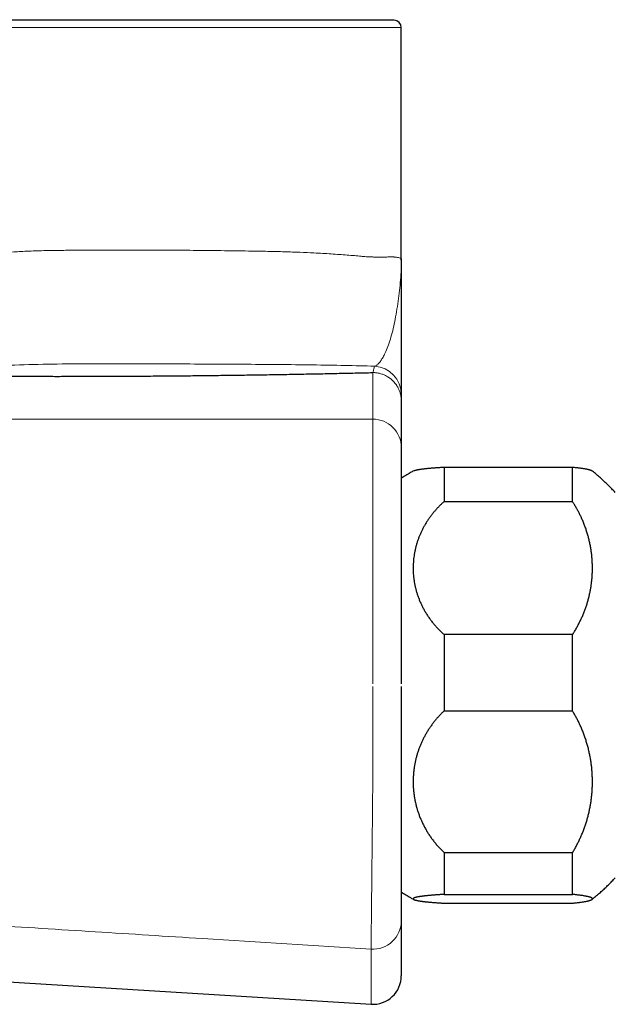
# Model space of a CAD drawing. Header units: millimetres. Extents: x 8 to 693, y 12 to 484.
# Tile 3 of 46: x 138 to 180, y 368 to 437. Entities that reach past the tile are written whole.
import ezdxf

# ---------------------------------------------------------------- set-up
doc = ezdxf.new("R2010")
doc.units = ezdxf.units.MM

msp = doc.modelspace()

# ---------------------------------------------------------------- linework, layer by layer
at = {"color": 7, "linetype": 'Continuous', "lineweight": 30}
for p, q in [((164.442, 436.97), (117.442, 436.97)), ((164.942, 420.251), (164.942, 436.47)), ((164.943, 420.152), (164.941, 420.258)), ((164.942, 410.281), (164.942, 407.022)), ((164.942, 407.022), (164.942, 397.17)), ((167.942, 405.653), (167.942, 403.235)), ((167.942, 405.653), (176.942, 405.653)), ((176.942, 403.235), (176.942, 405.653)), ((167.942, 403.235), (176.942, 403.235)), ((164.942, 397.17), (164.942, 390.467)), ((167.942, 393.913), (167.942, 388.564)), ((176.942, 393.913), (167.942, 393.913)), ((176.942, 388.564), (176.942, 393.913)), ((164.942, 390.27), (164.942, 383.75)), ((167.942, 388.564), (176.942, 388.564)), ((167.942, 378.629), (167.942, 375.699)), ((167.942, 378.629), (176.942, 378.629)), ((176.942, 375.699), (176.942, 378.629)), ((167.942, 375.699), (176.942, 375.699)), ((167.942, 375.086), (176.942, 375.086)), ((164.942, 373.848), (164.942, 369.996)), ((131.44, 369.952), (162.818, 367.999))]:
    msp.add_line(p, q, dxfattribs=at)
at = {"color": 252, "linetype": 'Continuous', "lineweight": 0}
for p, q in [((117.711, 437.015), (164.172, 437.015)), ((116.942, 436.47), (164.942, 436.47)), ((162.942, 409.014), (162.942, 412.279)), ((136.082, 409.014), (162.942, 409.014)), ((162.942, 397.37), (162.942, 409.014)), ((162.942, 390.47), (162.942, 397.37)), ((162.942, 383.556), (162.942, 390.27)), ((162.818, 367.999), (162.818, 371.861))]:
    msp.add_line(p, q, dxfattribs=at)
at = {"color": 7, "linetype": 'Continuous', "lineweight": 30, "flags": 128}
msp.add_lwpolyline([(164.173, 436.97), (164.173, 436.976), (164.172, 437.015)], dxfattribs=at)
at = {"color": 7, "linetype": 'Continuous', "lineweight": 30}
for centre, radius, start, end in [((164.442, 436.47), 0.5, 0, 90), ((162.942, 369.996), 2, 266.44, 360)]:
    msp.add_arc(centre, radius, start, end, dxfattribs=at)
at = {"color": 252, "linetype": 'Continuous', "lineweight": 0}
for centre, radius, start, end in [((162.942, 410.733), 1.999, 0.01352, 86.42512), ((162.946, 407.018), 1.996, 0.12272, 90.12442), ((162.946, 373.853), 1.996, 266.32421, 359.86201)]:
    msp.add_arc(centre, radius, start, end, dxfattribs=at)
for points, knots in [([(132.007, 419.757), (132.464, 419.878), (133.367, 420.117), (134.759, 420.392), (136.096, 420.593), (137.315, 420.709), (138.453, 420.777), (139.609, 420.821), (140.572, 420.84), (141.288, 420.847), (141.721, 420.851), (142.149, 420.855), (142.584, 420.858), (143.455, 420.864), (144.79, 420.868), (146.6, 420.868), (148.474, 420.861), (150.394, 420.847), (152.335, 420.827), (154.076, 420.802), (155.557, 420.778), (156.761, 420.749), (157.835, 420.713), (158.933, 420.664), (160.052, 420.596), (161.164, 420.517), (161.919, 420.454), (162.372, 420.406), (162.598, 420.392), (162.823, 420.383), (163.078, 420.377), (163.354, 420.375), (163.642, 420.375), (163.932, 420.379), (164.14, 420.383), (164.256, 420.388), (164.295, 420.389), (164.317, 420.388), (164.342, 420.387), (164.372, 420.385), (164.404, 420.382), (164.465, 420.377), (164.557, 420.366), (164.684, 420.348), (164.812, 420.323), (164.914, 420.291), (164.929, 420.268), (164.936, 420.257)], [0, 0, 0, 0, 0.032328, 0.063865, 0.094674, 0.121365, 0.143588, 0.168405, 0.195825, 0.205388, 0.21441, 0.223584, 0.23291, 0.242389, 0.279667, 0.319129, 0.360775, 0.404606, 0.450623, 0.498824, 0.534634, 0.567413, 0.59882, 0.628856, 0.66966, 0.711455, 0.753255, 0.765535, 0.774774, 0.786195, 0.799799, 0.815585, 0.833554, 0.853707, 0.876043, 0.883143, 0.884784, 0.886823, 0.88926, 0.892096, 0.89533, 0.898963, 0.911007, 0.926063, 0.947915, 0.974036, 1, 1, 1, 1]), ([(163.067, 412.728), (163.116, 412.746), (163.214, 412.781), (163.364, 412.918), (163.514, 413.109), (163.663, 413.356), (163.826, 413.681), (163.999, 414.098), (164.177, 414.619), (164.337, 415.198), (164.481, 415.842), (164.61, 416.541), (164.723, 417.281), (164.819, 418.042), (164.89, 418.792), (164.932, 419.479), (164.938, 419.939), (164.94, 420.152)], [0, 0, 0, 0, 0.05377, 0.107748, 0.162087, 0.216903, 0.272284, 0.345592, 0.41939, 0.493204, 0.565114, 0.637599, 0.710972, 0.785434, 0.860473, 0.935311, 1, 1, 1, 1]), ([(163.066, 412.728), (162.38, 412.747), (161.009, 412.784), (158.731, 412.819), (156.318, 412.844), (153.778, 412.863), (151.139, 412.876), (148.429, 412.887), (145.673, 412.893), (142.903, 412.894), (140.177, 412.876), (137.579, 412.805), (135.11, 412.655), (133.592, 412.443), (132.844, 412.339)], [0, 0, 0, 0, 0.085775, 0.171569, 0.257526, 0.343958, 0.43052, 0.516688, 0.602581, 0.688389, 0.772715, 0.853068, 0.927571, 1, 1, 1, 1]), ([(162.962, 412.28), (162.971, 412.324), (162.99, 412.414), (163.027, 412.569), (163.051, 412.665), (163.067, 412.728)], [0, 0, 0, 0, 0.250033, 0.500084, 1, 1, 1, 1]), ([(162.962, 412.28), (163.001, 412.278), (163.079, 412.276), (163.199, 412.264), (163.322, 412.245), (163.448, 412.216), (163.568, 412.181), (163.682, 412.139), (163.789, 412.093), (163.896, 412.039), (164.002, 411.977), (164.107, 411.907), (164.209, 411.829), (164.308, 411.743), (164.403, 411.648), (164.494, 411.544), (164.579, 411.433), (164.657, 411.313), (164.722, 411.196), (164.775, 411.084), (164.817, 410.979), (164.854, 410.871), (164.885, 410.758), (164.91, 410.643), (164.928, 410.525), (164.94, 410.404), (164.941, 410.322), (164.942, 410.281)], [0, 0, 0, 0, 0.037183, 0.075715, 0.115596, 0.156825, 0.199404, 0.235918, 0.273369, 0.311757, 0.351081, 0.391342, 0.43254, 0.474674, 0.517746, 0.561753, 0.606697, 0.652578, 0.699396, 0.735127, 0.771385, 0.80817, 0.845482, 0.883321, 0.921687, 0.96058, 1, 1, 1, 1]), ([(162.818, 371.861), (162.818, 371.895), (162.819, 371.963), (162.822, 372.144), (162.825, 372.38), (162.829, 372.676), (162.833, 373.029), (162.838, 373.437), (162.843, 373.898), (162.849, 374.413), (162.855, 374.978), (162.861, 375.593), (162.868, 376.252), (162.876, 376.951), (162.883, 377.685), (162.891, 378.453), (162.899, 379.249), (162.907, 380.071), (162.916, 380.917), (162.924, 381.781), (162.933, 382.662), (162.939, 383.257), (162.942, 383.556)], [0, 0, 0, 0, 0.050149, 0.100148, 0.150047, 0.199887, 0.249706, 0.299538, 0.349421, 0.399392, 0.449494, 0.499778, 0.550069, 0.600192, 0.650196, 0.700121, 0.750005, 0.79988, 0.84978, 0.899739, 0.949797, 1, 1, 1, 1]), ([(135.969, 373.552), (138.475, 373.395), (143.487, 373.079), (152.436, 372.515), (158.88, 372.109), (162.818, 371.861)], [0, 0, 0, 0, 0.28, 0.56, 1, 1, 1, 1])]:
    msp.add_open_spline(points, degree=3, knots=knots, dxfattribs=at)
at = {"color": 7, "linetype": 'Continuous', "lineweight": 30}
for points, knots in [([(164.942, 420.251), (164.942, 420.121), (164.942, 419.862), (164.942, 419.482), (164.942, 419.105), (164.942, 418.727), (164.942, 418.345), (164.942, 417.937), (164.942, 417.503), (164.942, 417.045), (164.942, 416.59), (164.942, 416.191), (164.942, 415.847), (164.942, 415.557), (164.942, 415.272), (164.942, 414.993), (164.942, 414.72), (164.942, 414.46), (164.942, 414.211), (164.942, 413.975), (164.942, 413.746), (164.942, 413.524), (164.942, 413.303), (164.942, 413.085), (164.942, 412.871), (164.942, 412.664), (164.942, 412.466), (164.942, 412.277), (164.942, 412.1), (164.942, 411.935), (164.942, 411.782), (164.942, 411.638), (164.942, 411.502), (164.942, 411.383), (164.942, 411.279), (164.942, 411.188), (164.942, 411.105), (164.942, 411.029), (164.942, 410.961), (164.942, 410.902), (164.942, 410.852), (164.942, 410.81), (164.942, 410.776), (164.942, 410.75), (164.942, 410.739), (164.942, 410.733)], [0, 0, 0, 0, 0.029194, 0.058377, 0.087556, 0.116735, 0.145919, 0.175112, 0.209526, 0.243943, 0.278353, 0.312745, 0.335663, 0.358573, 0.381475, 0.404373, 0.427268, 0.450167, 0.471764, 0.493373, 0.515011, 0.536695, 0.558418, 0.581492, 0.60459, 0.627706, 0.650829, 0.673952, 0.697068, 0.718849, 0.74061, 0.762347, 0.78406, 0.805755, 0.823825, 0.841891, 0.859958, 0.87803, 0.896113, 0.914214, 0.931303, 0.948419, 0.965569, 0.982761, 1, 1, 1, 1]), ([(133.964, 412.042), (134.19, 412.04), (134.64, 412.037), (135.315, 412.033), (135.987, 412.029), (136.656, 412.025), (137.322, 412.022), (137.988, 412.02), (138.636, 412.018), (139.268, 412.017), (139.885, 412.016), (140.504, 412.015), (141.127, 412.015), (141.751, 412.016), (142.416, 412.017), (143.121, 412.018), (143.867, 412.02), (144.611, 412.023), (145.354, 412.026), (146.092, 412.03), (146.824, 412.034), (147.55, 412.039), (148.275, 412.045), (148.98, 412.051), (149.664, 412.057), (150.326, 412.063), (150.986, 412.07), (151.642, 412.078), (152.294, 412.086), (152.944, 412.094), (153.612, 412.103), (154.297, 412.113), (155, 412.123), (155.699, 412.134), (156.394, 412.146), (157.083, 412.158), (157.766, 412.17), (158.442, 412.182), (159.112, 412.195), (159.775, 412.209), (160.427, 412.222), (161.069, 412.236), (161.7, 412.25), (162.325, 412.265), (162.736, 412.274), (162.942, 412.279)], [0, 0, 0, 0, 0.022677, 0.045196, 0.067564, 0.089786, 0.111869, 0.133836, 0.155855, 0.176126, 0.196485, 0.216936, 0.237485, 0.258094, 0.278667, 0.303332, 0.327981, 0.352621, 0.377263, 0.401913, 0.426142, 0.450395, 0.474683, 0.499013, 0.521482, 0.543924, 0.566346, 0.588755, 0.611157, 0.633558, 0.655966, 0.680629, 0.705315, 0.730035, 0.754799, 0.779566, 0.804294, 0.828992, 0.853669, 0.878333, 0.902993, 0.927218, 0.951455, 0.975713, 1, 1, 1, 1]), ([(162.941, 412.279), (162.945, 412.279), (162.951, 412.28), (162.959, 412.28), (162.962, 412.28)], [0, 0, 0, 0, 0.5597729, 1, 1, 1, 1]), ([(164.942, 410.733), (164.942, 410.711), (164.942, 410.665), (164.942, 410.59), (164.942, 410.514), (164.942, 410.437), (164.942, 410.363), (164.942, 410.309), (164.942, 410.281)], [0, 0, 0, 0, 0.186666, 0.373334, 0.560002, 0.706669, 0.853335, 1, 1, 1, 1]), ([(165.811, 405.392), (165.731, 405.347), (165.544, 405.242), (165.253, 405.068), (165.046, 404.936), (164.942, 404.87)], [0, 0, 0, 0, 0.270828, 0.635414, 1, 1, 1, 1]), ([(165.811, 405.392), (165.816, 405.395), (165.828, 405.402), (165.85, 405.411), (165.876, 405.421), (165.906, 405.43), (165.94, 405.44), (165.977, 405.449), (166.018, 405.458), (166.062, 405.468), (166.109, 405.477), (166.16, 405.486), (166.215, 405.495), (166.273, 405.504), (166.335, 405.513), (166.401, 405.522), (166.471, 405.531), (166.545, 405.54), (166.623, 405.549), (166.704, 405.558), (166.79, 405.567), (166.879, 405.575), (166.972, 405.584), (167.067, 405.592), (167.166, 405.6), (167.266, 405.608), (167.37, 405.616), (167.478, 405.624), (167.588, 405.631), (167.703, 405.639), (167.82, 405.646), (167.901, 405.651), (167.942, 405.653)], [0, 0, 0, 0, 0.031027, 0.064192, 0.097534, 0.130876, 0.164278, 0.19768, 0.230459, 0.263238, 0.296076, 0.328913, 0.361928, 0.394944, 0.42802, 0.461096, 0.494878, 0.52866, 0.562509, 0.596359, 0.630415, 0.664471, 0.698599, 0.732726, 0.765959, 0.799193, 0.832495, 0.865797, 0.899311, 0.932825, 0.966413, 1, 1, 1, 1]), ([(176.942, 405.653), (176.982, 405.649), (177.062, 405.641), (177.176, 405.629), (177.285, 405.616), (177.389, 405.603), (177.487, 405.59), (177.587, 405.576), (177.687, 405.561), (177.785, 405.545), (177.876, 405.529), (177.951, 405.513), (178.014, 405.5), (178.067, 405.487), (178.115, 405.474), (178.159, 405.461), (178.2, 405.447), (178.237, 405.433), (178.268, 405.419), (178.292, 405.405), (178.304, 405.396), (178.309, 405.392)], [0, 0, 0, 0, 0.050903, 0.101813, 0.152716, 0.203869, 0.255029, 0.306182, 0.368606, 0.43103, 0.493641, 0.556251, 0.603632, 0.651013, 0.69847, 0.745928, 0.79811, 0.850298, 0.90248, 0.954884, 1, 1, 1, 1]), ([(179.942, 403.87), (179.859, 403.958), (179.692, 404.136), (179.434, 404.395), (179.17, 404.648), (178.9, 404.895), (178.624, 405.134), (178.427, 405.3), (178.32, 405.384), (178.309, 405.392)], [0, 0, 0, 0, 0.1635673, 0.3271339, 0.4907006, 0.6542678, 0.8178355, 0.9814033, 1, 1, 1, 1]), ([(167.942, 403.235), (167.884, 403.183), (167.768, 403.078), (167.601, 402.915), (167.441, 402.747), (167.288, 402.576), (167.14, 402.398), (166.998, 402.215), (166.863, 402.026), (166.734, 401.833), (166.614, 401.637), (166.502, 401.439), (166.398, 401.239), (166.303, 401.037), (166.215, 400.833), (166.135, 400.627), (166.063, 400.417), (165.997, 400.204), (165.94, 399.987), (165.89, 399.768), (165.849, 399.549), (165.816, 399.326), (165.792, 399.1), (165.776, 398.871), (165.769, 398.641), (165.77, 398.412), (165.781, 398.181), (165.801, 397.948), (165.831, 397.713), (165.87, 397.48), (165.919, 397.247), (165.976, 397.017), (166.043, 396.79), (166.119, 396.565), (166.203, 396.343), (166.297, 396.123), (166.401, 395.903), (166.515, 395.685), (166.639, 395.468), (166.773, 395.255), (166.916, 395.046), (167.067, 394.843), (167.225, 394.645), (167.392, 394.453), (167.567, 394.267), (167.749, 394.086), (167.878, 393.97), (167.942, 393.913)], [0, 0, 0, 0, 0.0209025, 0.0418225, 0.0627487, 0.0836695, 0.1045728, 0.1260739, 0.1475928, 0.1691181, 0.1906378, 0.2121397, 0.2332685, 0.2544132, 0.2755636, 0.2967088, 0.3178381, 0.3395142, 0.3612069, 0.3829052, 0.4045982, 0.4262747, 0.4486386, 0.4710203, 0.4934081, 0.5157899, 0.5381539, 0.5611421, 0.5841498, 0.607164, 0.6301714, 0.6531593, 0.6759213, 0.6987032, 0.7214913, 0.7442724, 0.7670339, 0.790504, 0.8139971, 0.8374974, 0.8609894, 0.8844586, 0.9075517, 0.9306684, 0.9537925, 0.976908, 1, 1, 1, 1]), ([(176.942, 393.913), (176.99, 393.987), (177.086, 394.137), (177.221, 394.365), (177.348, 394.596), (177.468, 394.831), (177.581, 395.069), (177.686, 395.311), (177.785, 395.558), (177.876, 395.809), (177.959, 396.062), (178.034, 396.317), (178.1, 396.574), (178.158, 396.831), (178.208, 397.089), (178.25, 397.347), (178.284, 397.607), (178.31, 397.867), (178.328, 398.129), (178.337, 398.39), (178.339, 398.651), (178.332, 398.914), (178.318, 399.182), (178.294, 399.454), (178.261, 399.725), (178.219, 399.998), (178.168, 400.273), (178.106, 400.548), (178.036, 400.823), (177.956, 401.096), (177.866, 401.367), (177.767, 401.636), (177.659, 401.901), (177.549, 402.149), (177.436, 402.381), (177.323, 402.599), (177.203, 402.814), (177.076, 403.026), (176.987, 403.165), (176.942, 403.235)], [0, 0, 0, 0, 0.026202, 0.052415, 0.078628, 0.104831, 0.131243, 0.157655, 0.184648, 0.211661, 0.238683, 0.265706, 0.29272, 0.319714, 0.346572, 0.373439, 0.400306, 0.427164, 0.454209, 0.481255, 0.507932, 0.534609, 0.562673, 0.590747, 0.61882, 0.646883, 0.675749, 0.704626, 0.733503, 0.762368, 0.791478, 0.820589, 0.849229, 0.877869, 0.902287, 0.926718, 0.951152, 0.975582, 1, 1, 1, 1]), ([(167.942, 388.564), (167.884, 388.509), (167.768, 388.397), (167.601, 388.223), (167.441, 388.045), (167.288, 387.862), (167.14, 387.672), (166.998, 387.477), (166.863, 387.276), (166.734, 387.07), (166.614, 386.861), (166.502, 386.65), (166.398, 386.437), (166.303, 386.222), (166.215, 386.005), (166.135, 385.785), (166.063, 385.561), (165.997, 385.334), (165.94, 385.103), (165.89, 384.87), (165.849, 384.636), (165.816, 384.398), (165.792, 384.157), (165.776, 383.913), (165.769, 383.669), (165.77, 383.424), (165.781, 383.178), (165.801, 382.929), (165.831, 382.679), (165.87, 382.43), (165.919, 382.183), (165.976, 381.938), (166.043, 381.695), (166.119, 381.456), (166.203, 381.219), (166.297, 380.984), (166.401, 380.751), (166.515, 380.518), (166.639, 380.287), (166.773, 380.059), (166.916, 379.836), (167.067, 379.62), (167.225, 379.409), (167.392, 379.205), (167.567, 379.007), (167.749, 378.814), (167.878, 378.69), (167.942, 378.629)], [0, 0, 0, 0, 0.020902, 0.041822, 0.062749, 0.08367, 0.104573, 0.126074, 0.147593, 0.169118, 0.190638, 0.21214, 0.233268, 0.254413, 0.275564, 0.296709, 0.317838, 0.339514, 0.361207, 0.382905, 0.404598, 0.426275, 0.448639, 0.47102, 0.493408, 0.51579, 0.538154, 0.561142, 0.58415, 0.607164, 0.630171, 0.653159, 0.675921, 0.698703, 0.721491, 0.744272, 0.767034, 0.790504, 0.813997, 0.837497, 0.860989, 0.884459, 0.907552, 0.930668, 0.953792, 0.976908, 1, 1, 1, 1]), ([(176.942, 378.629), (176.99, 378.708), (177.086, 378.867), (177.221, 379.111), (177.348, 379.357), (177.468, 379.607), (177.581, 379.861), (177.686, 380.119), (177.785, 380.383), (177.876, 380.65), (177.959, 380.92), (178.034, 381.192), (178.1, 381.465), (178.158, 381.739), (178.208, 382.014), (178.25, 382.289), (178.284, 382.566), (178.31, 382.844), (178.328, 383.123), (178.337, 383.401), (178.339, 383.679), (178.332, 383.959), (178.318, 384.245), (178.294, 384.535), (178.261, 384.824), (178.219, 385.115), (178.168, 385.407), (178.106, 385.701), (178.036, 385.993), (177.956, 386.284), (177.866, 386.574), (177.767, 386.86), (177.659, 387.143), (177.549, 387.407), (177.436, 387.654), (177.323, 387.886), (177.203, 388.115), (177.076, 388.342), (176.987, 388.49), (176.942, 388.564)], [0, 0, 0, 0, 0.026202, 0.052415, 0.078628, 0.104831, 0.131243, 0.157655, 0.184648, 0.211661, 0.238683, 0.265706, 0.29272, 0.319714, 0.346572, 0.373439, 0.400306, 0.427164, 0.454209, 0.481255, 0.507932, 0.534609, 0.562673, 0.590747, 0.61882, 0.646883, 0.675749, 0.704626, 0.733503, 0.762368, 0.791478, 0.820589, 0.849229, 0.877869, 0.902287, 0.926718, 0.951152, 0.975582, 1, 1, 1, 1]), ([(164.942, 383.75), (164.942, 383.65), (164.942, 383.451), (164.942, 383.153), (164.942, 382.856), (164.942, 382.562), (164.942, 382.272), (164.942, 381.985), (164.942, 381.702), (164.942, 381.422), (164.942, 381.127), (164.942, 380.818), (164.942, 380.495), (164.942, 380.177), (164.942, 379.864), (164.942, 379.555), (164.942, 379.251), (164.942, 378.953), (164.942, 378.661), (164.942, 378.374), (164.942, 378.094), (164.942, 377.82), (164.942, 377.558), (164.942, 377.307), (164.942, 377.068), (164.942, 376.836), (164.942, 376.611), (164.942, 376.39), (164.942, 376.172), (164.942, 375.96), (164.942, 375.757), (164.942, 375.563), (164.942, 375.379), (164.942, 375.207), (164.942, 375.048), (164.942, 374.9), (164.942, 374.762), (164.942, 374.632), (164.942, 374.511), (164.942, 374.399), (164.942, 374.297), (164.942, 374.203), (164.942, 374.119), (164.942, 374.045), (164.942, 373.981), (164.942, 373.927), (164.942, 373.881), (164.942, 373.859), (164.942, 373.848)], [0, 0, 0, 0, 0.0198463, 0.0396536, 0.0594258, 0.0791666, 0.0988796, 0.1182169, 0.1375337, 0.156833, 0.1761178, 0.1990603, 0.2219907, 0.2449134, 0.2678328, 0.2907533, 0.3136793, 0.3366153, 0.359566, 0.3825359, 0.4055302, 0.4285539, 0.4516124, 0.4733905, 0.4952098, 0.5170458, 0.5388352, 0.5605809, 0.5836026, 0.6065871, 0.6295403, 0.6524678, 0.6753751, 0.6982674, 0.7198427, 0.7414137, 0.7629847, 0.78456, 0.8061441, 0.8277412, 0.849356, 0.8709931, 0.8926572, 0.9143533, 0.9356982, 0.957084, 0.9785161, 1, 1, 1, 1]), ([(178.309, 375.347), (178.347, 375.378), (178.48, 375.484), (178.698, 375.668), (178.962, 375.9), (179.216, 376.134), (179.464, 376.373), (179.706, 376.618), (179.863, 376.786), (179.942, 376.87)], [0, 0, 0, 0, 0.06533, 0.228897, 0.383118, 0.537339, 0.691559, 0.845779, 1, 1, 1, 1]), ([(164.942, 375.87), (165.048, 375.802), (165.259, 375.667), (165.544, 375.497), (165.723, 375.396), (165.794, 375.357)], [0, 0, 0, 0, 0.378598, 0.757194, 1, 1, 1, 1]), ([(167.942, 375.699), (167.906, 375.697), (167.833, 375.693), (167.727, 375.686), (167.623, 375.679), (167.522, 375.673), (167.423, 375.666), (167.327, 375.658), (167.233, 375.651), (167.142, 375.644), (167.052, 375.636), (166.965, 375.629), (166.881, 375.621), (166.799, 375.613), (166.721, 375.605), (166.645, 375.597), (166.572, 375.589), (166.503, 375.581), (166.437, 375.573), (166.375, 375.564), (166.316, 375.556), (166.253, 375.547), (166.188, 375.536), (166.123, 375.525), (166.062, 375.513), (166.008, 375.502), (165.958, 375.49), (165.918, 375.479), (165.886, 375.469), (165.86, 375.46), (165.837, 375.451), (165.817, 375.442), (165.801, 375.433), (165.788, 375.423), (165.778, 375.414), (165.772, 375.404), (165.769, 375.395), (165.77, 375.386), (165.774, 375.376), (165.782, 375.367), (165.794, 375.357), (165.809, 375.347), (165.828, 375.338), (165.85, 375.328), (165.876, 375.319), (165.906, 375.309), (165.94, 375.299), (165.977, 375.29), (166.018, 375.281), (166.062, 375.271), (166.109, 375.262), (166.16, 375.253), (166.215, 375.244), (166.273, 375.235), (166.335, 375.226), (166.401, 375.217), (166.471, 375.208), (166.545, 375.199), (166.623, 375.19), (166.704, 375.181), (166.79, 375.172), (166.879, 375.164), (166.972, 375.155), (167.067, 375.147), (167.166, 375.139), (167.266, 375.131), (167.37, 375.123), (167.478, 375.115), (167.588, 375.108), (167.703, 375.1), (167.82, 375.093), (167.901, 375.088), (167.942, 375.086)], [0, 0, 0, 0, 0.013014, 0.026028, 0.039065, 0.052103, 0.065209, 0.078315, 0.091444, 0.104573, 0.11796, 0.131348, 0.144759, 0.158169, 0.17165, 0.185131, 0.198636, 0.21214, 0.2253, 0.23846, 0.251641, 0.264822, 0.282607, 0.300396, 0.318182, 0.336081, 0.353983, 0.371882, 0.385469, 0.399056, 0.412664, 0.426273, 0.4402, 0.454127, 0.468076, 0.482026, 0.496046, 0.510066, 0.524109, 0.538152, 0.552464, 0.566776, 0.581114, 0.595451, 0.609865, 0.624278, 0.638718, 0.653157, 0.667328, 0.681498, 0.695694, 0.709889, 0.724162, 0.738435, 0.752733, 0.767032, 0.781636, 0.79624, 0.810873, 0.825506, 0.840229, 0.854951, 0.869704, 0.884458, 0.898824, 0.913191, 0.927588, 0.941984, 0.956472, 0.97096, 0.98548, 1, 1, 1, 1]), ([(176.942, 375.086), (176.982, 375.09), (177.062, 375.098), (177.176, 375.11), (177.285, 375.123), (177.389, 375.136), (177.487, 375.149), (177.587, 375.163), (177.687, 375.178), (177.785, 375.194), (177.876, 375.21), (177.951, 375.226), (178.014, 375.24), (178.067, 375.252), (178.115, 375.265), (178.159, 375.278), (178.2, 375.292), (178.237, 375.306), (178.268, 375.32), (178.293, 375.334), (178.313, 375.349), (178.327, 375.363), (178.336, 375.378), (178.339, 375.392), (178.336, 375.407), (178.328, 375.421), (178.313, 375.436), (178.292, 375.451), (178.261, 375.468), (178.219, 375.486), (178.168, 375.504), (178.112, 375.521), (178.054, 375.536), (177.996, 375.549), (177.933, 375.563), (177.858, 375.578), (177.767, 375.594), (177.667, 375.61), (177.569, 375.625), (177.473, 375.638), (177.371, 375.651), (177.275, 375.663), (177.187, 375.673), (177.108, 375.682), (177.027, 375.69), (176.97, 375.696), (176.942, 375.699)], [0, 0, 0, 0, 0.021818, 0.043638, 0.065456, 0.087381, 0.109309, 0.131234, 0.157989, 0.184745, 0.211581, 0.238416, 0.258724, 0.279032, 0.299373, 0.319714, 0.34208, 0.364449, 0.386815, 0.409276, 0.431739, 0.4542, 0.476895, 0.499592, 0.522286, 0.545078, 0.567873, 0.590664, 0.618763, 0.646883, 0.675696, 0.704532, 0.726245, 0.747958, 0.769712, 0.791466, 0.820328, 0.849216, 0.871589, 0.893962, 0.916384, 0.938805, 0.954096, 0.969386, 0.984693, 1, 1, 1, 1])]:
    msp.add_open_spline(points, degree=3, knots=knots, dxfattribs=at)

doc.saveas('drawing.dxf')
